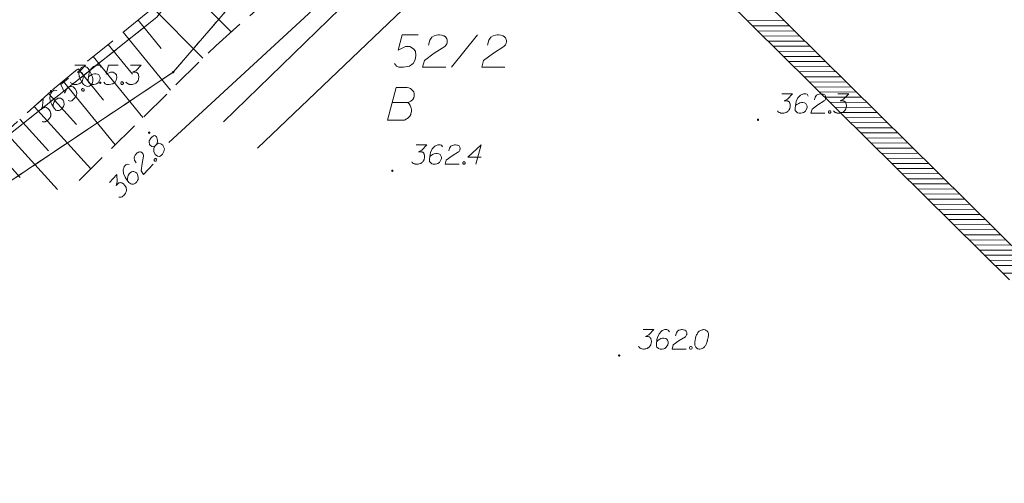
# Model space of a CAD drawing. Header units: metres. Extents: x 5555129 to 5555568, y 5636170 to 5636517.
# Tile 135 of 162: x 5555445 to 5555483, y 5636408 to 5636426. Entities that reach past the tile are written whole.
import ezdxf

# ---------------------------------------------------------------- set-up
doc = ezdxf.new("R2010")
doc.units = ezdxf.units.M
doc.header["$MEASUREMENT"] = 0
doc.linetypes.add('PRZER1-1', pattern=[2, 1, -1])
doc.linetypes.add('PRZER2_5-1', pattern=[3.5, 2.5, -1])
doc.layers.add('#zakres', color=7, linetype='Continuous', lineweight=18)
doc.layers.add('#zmodyfikowane', color=7, linetype='Continuous', lineweight=18)
for name, color, linetype, lineweight, true_color in [('GEPPGD', 7, 'Continuous', 18, 0x008000), ('GESDZI', 7, 'Continuous', 18, 0x0a0909), ('GESDZI_O', 7, 'Continuous', 18, 0x0a0909), ('GESUZY', 7, 'PRZER1-1', 18, 0x008000), ('GESUZY_O', 7, 'PRZER1-1', 18, 0x008000), ('GSPWPN', 7, 'Continuous', 18, 0x0a0909), ('GSPWPN_O', 7, 'Continuous', 18, 0x0a0909), ('GSSZSN', 7, 'PRZER2_5-1', 18, 0x0a0909), ('GULENN', 1, 'Continuous', 18, 0xff0000), ('GULKSP', 7, 'Continuous', 18, 0x803300)]:
    doc.layers.add(name, color=color, linetype=linetype, lineweight=lineweight, true_color=true_color)

# ---------------------------------------------------------------- blocks, each defined once
blk = doc.blocks.new('KOLO_2')
blk.add_hatch(color=0).paths.add_polyline_path([(0, -0.5), (-0.12941, -0.482963), (-0.25, -0.433013), (-0.353553, -0.353553), (-0.433013, -0.25), (-0.482963, -0.12941), (-0.5, 0), (-0.482963, 0.12941), (-0.433013, 0.25), (-0.353553, 0.353553), (-0.25, 0.433013), (-0.12941, 0.482963), (0, 0.5), (0.12941, 0.482963), (0.25, 0.433013), (0.353553, 0.353553), (0.433013, 0.25), (0.482963, 0.12941), (0.5, 0), (0.482963, -0.12941), (0.433013, -0.25), (0.353553, -0.353553), (0.25, -0.433013), (0.12941, -0.482963)])
blk = doc.blocks.new('EPPGN')
blk.add_hatch(color=0).paths.add_polyline_path([(0, -0.09), (-0.027812, -0.085595), (-0.052901, -0.072812), (-0.072812, -0.052901), (-0.085595, -0.027812), (-0.09, 0), (-0.085595, 0.027812), (-0.072812, 0.052901), (-0.052901, 0.072812), (-0.027812, 0.085595), (0, 0.09), (0.027812, 0.085595), (0.052901, 0.072812), (0.072812, 0.052901), (0.085595, 0.027812), (0.09, 0), (0.085595, -0.027812), (0.072812, -0.052901), (0.052901, -0.072812), (0.027812, -0.085595)])

msp = doc.modelspace()

# ---------------------------------------------------------------- linework, layer by layer
at = {"layer": '#zakres', "color": 134, "linetype": 'Continuous', "lineweight": 18}
for p, q in [((5555453.852, 5636446.855), (5555484.202, 5636416.82)), ((5555453.148, 5636446.145), (5555483.498, 5636416.11)), ((5555473.399, 5636426.112), (5555474.799, 5636426.119)), ((5555473.598, 5636425.915), (5555474.998, 5636425.922)), ((5555473.797, 5636425.718), (5555475.197, 5636425.725)), ((5555473.996, 5636425.521), (5555475.396, 5636425.528)), ((5555474.195, 5636425.324), (5555475.595, 5636425.331)), ((5555474.394, 5636425.127), (5555475.794, 5636425.134)), ((5555474.593, 5636424.93), (5555475.993, 5636424.937)), ((5555474.792, 5636424.733), (5555476.192, 5636424.74)), ((5555474.991, 5636424.536), (5555476.391, 5636424.543)), ((5555475.19, 5636424.339), (5555476.59, 5636424.346)), ((5555475.389, 5636424.142), (5555476.789, 5636424.149)), ((5555475.588, 5636423.945), (5555476.988, 5636423.952)), ((5555475.787, 5636423.748), (5555477.187, 5636423.755)), ((5555475.986, 5636423.551), (5555477.386, 5636423.558)), ((5555476.185, 5636423.354), (5555477.585, 5636423.362)), ((5555476.384, 5636423.157), (5555477.784, 5636423.165)), ((5555476.583, 5636422.96), (5555477.983, 5636422.968)), ((5555476.782, 5636422.763), (5555478.182, 5636422.771)), ((5555476.981, 5636422.566), (5555478.381, 5636422.574)), ((5555477.18, 5636422.369), (5555478.58, 5636422.377)), ((5555477.379, 5636422.172), (5555478.779, 5636422.18)), ((5555477.578, 5636421.976), (5555478.978, 5636421.983)), ((5555477.777, 5636421.779), (5555479.177, 5636421.786)), ((5555477.976, 5636421.582), (5555479.376, 5636421.589)), ((5555478.175, 5636421.385), (5555479.575, 5636421.392)), ((5555478.374, 5636421.188), (5555479.774, 5636421.195)), ((5555478.573, 5636420.991), (5555479.973, 5636420.998)), ((5555478.772, 5636420.794), (5555480.172, 5636420.801)), ((5555478.971, 5636420.597), (5555480.371, 5636420.604)), ((5555479.17, 5636420.4), (5555480.57, 5636420.407)), ((5555479.369, 5636420.203), (5555480.769, 5636420.21)), ((5555479.568, 5636420.006), (5555480.968, 5636420.013)), ((5555479.767, 5636419.809), (5555481.167, 5636419.816)), ((5555479.966, 5636419.612), (5555481.366, 5636419.619)), ((5555480.165, 5636419.415), (5555481.565, 5636419.422)), ((5555480.364, 5636419.218), (5555481.764, 5636419.225)), ((5555480.563, 5636419.021), (5555481.963, 5636419.029)), ((5555480.762, 5636418.824), (5555482.162, 5636418.832)), ((5555480.961, 5636418.627), (5555482.361, 5636418.635)), ((5555481.16, 5636418.43), (5555482.56, 5636418.438)), ((5555481.359, 5636418.233), (5555482.759, 5636418.241)), ((5555481.558, 5636418.036), (5555482.958, 5636418.044)), ((5555481.757, 5636417.839), (5555483.157, 5636417.847)), ((5555481.956, 5636417.643), (5555483.356, 5636417.65)), ((5555482.155, 5636417.446), (5555483.555, 5636417.453)), ((5555482.354, 5636417.249), (5555483.754, 5636417.256)), ((5555482.554, 5636417.052), (5555483.953, 5636417.059)), ((5555482.753, 5636416.855), (5555484.153, 5636416.862)), ((5555482.952, 5636416.658), (5555484.352, 5636416.665)), ((5555483.25, 5636416.363), (5555484.65, 5636416.37))]:
    msp.add_line(p, q, dxfattribs=at)
at = {"layer": '#zmodyfikowane', "color": 5, "linetype": 'Continuous', "lineweight": 18, "true_color": 0x0000ff, "flags": 128}
msp.add_lwpolyline([(5555490.58, 5636442.88), (5555480.97, 5636449.01), (5555451.045, 5636421.409)], dxfattribs=at)
at = {"layer": 'GESDZI', "color": 96, "linetype": 'Continuous', "lineweight": 18, "flags": 128}
for points in [[(5555498.831, 5636497.826), (5555497.916, 5636495.121), (5555494.886, 5636489.995), (5555492.02, 5636486.875), (5555487.899, 5636483.58), (5555479.095, 5636477.123), (5555476.226, 5636474.148), (5555473.057, 5636465.855), (5555470.67, 5636460.65), (5555463.042, 5636442.883), (5555458.424, 5636436.43), (5555450.581, 5636426.255), (5555436.482, 5636415.046), (5555422.948, 5636405.301), (5555415.395, 5636399.944), (5555410.221, 5636395.159), (5555404.633, 5636386.632), (5555399.591, 5636376.915), (5555395.485, 5636361.975)], [(5555395.485, 5636361.975), (5555399.591, 5636376.915), (5555404.633, 5636386.632), (5555410.221, 5636395.159), (5555415.395, 5636399.944), (5555422.948, 5636405.301), (5555436.482, 5636415.046), (5555450.581, 5636426.255), (5555458.424, 5636436.43), (5555463.042, 5636442.883), (5555470.67, 5636460.65), (5555472.46, 5636456.89), (5555469.38, 5636450.93), (5555457.42, 5636431.35), (5555451.21, 5636424.13), (5555441.83, 5636417.85), (5555424.78, 5636404.45), (5555410.8, 5636392.86), (5555407.98, 5636388.69), (5555401.58, 5636375.21), (5555399.135, 5636366.433)], [(5555399.135, 5636366.433), (5555401.58, 5636375.21), (5555407.98, 5636388.69), (5555410.8, 5636392.86), (5555424.78, 5636404.45), (5555441.83, 5636417.85), (5555451.21, 5636424.13), (5555457.42, 5636431.35), (5555469.38, 5636450.93), (5555472.46, 5636456.89), (5555487.39, 5636447.84), (5555495.36, 5636441.79), (5555512.96, 5636426.69), (5555500.39, 5636427.61), (5555493.74, 5636426.2), (5555492.33, 5636424.58), (5555491.43, 5636422.53), (5555488.92, 5636412.93), (5555484.75, 5636396.97), (5555483.807, 5636393.359)]]:
    msp.add_lwpolyline(points, dxfattribs=at)
at = {"layer": 'GESDZI_O', "color": 96, "linetype": 'Continuous', "lineweight": 18}
msp.add_line((5555461.96, 5636424.317), (5555462.954, 5636425.567), dxfattribs=at)
at = {"layer": 'GESDZI_O', "color": 96, "linetype": 'Continuous', "lineweight": 18, "flags": 128}
for points in [[(5555460.671, 5636425.567), (5555460.051, 5636425.567), (5555459.893, 5636424.977), (5555460.179, 5636425.124), (5555460.346, 5636425.124), (5555460.484, 5636425.036), (5555460.562, 5636424.937), (5555460.582, 5636424.77), (5555460.553, 5636424.603), (5555460.474, 5636424.465), (5555460.336, 5636424.357), (5555460.1, 5636424.317), (5555459.923, 5636424.317), (5555459.834, 5636424.357), (5555459.755, 5636424.465)], [(5555461.064, 5636425.174), (5555461.114, 5636425.361), (5555461.192, 5636425.479), (5555461.281, 5636425.528), (5555461.369, 5636425.557), (5555461.438, 5636425.567), (5555461.488, 5636425.567), (5555461.576, 5636425.557), (5555461.635, 5636425.538), (5555461.665, 5636425.528), (5555461.724, 5636425.498), (5555461.753, 5636425.459), (5555461.773, 5636425.42), (5555461.783, 5636425.39), (5555461.793, 5636425.351), (5555461.793, 5636425.301), (5555461.783, 5636425.252), (5555461.773, 5636425.223), (5555461.753, 5636425.183), (5555461.724, 5636425.144), (5555461.694, 5636425.115), (5555461.291, 5636424.868), (5555460.907, 5636424.583), (5555460.838, 5636424.317), (5555461.734, 5636424.317)], [(5555463.348, 5636425.174), (5555463.397, 5636425.361), (5555463.476, 5636425.479), (5555463.564, 5636425.528), (5555463.653, 5636425.557), (5555463.722, 5636425.567), (5555463.771, 5636425.567), (5555463.859, 5636425.557), (5555463.919, 5636425.538), (5555463.948, 5636425.528), (5555464.007, 5636425.498), (5555464.037, 5636425.459), (5555464.056, 5636425.42), (5555464.066, 5636425.39), (5555464.076, 5636425.351), (5555464.076, 5636425.301), (5555464.066, 5636425.252), (5555464.056, 5636425.223), (5555464.037, 5636425.183), (5555464.007, 5636425.144), (5555463.978, 5636425.115), (5555463.574, 5636424.868), (5555463.19, 5636424.583), (5555463.121, 5636424.317), (5555464.017, 5636424.317)]]:
    msp.add_lwpolyline(points, dxfattribs=at)
at = {"layer": 'GESUZY', "color": 96, "linetype": 'PRZER1-1', "lineweight": 18, "ltscale": 0.5, "true_color": 0x008000}
for points in [[(5555498.831, 5636497.826), (5555497.916, 5636495.121), (5555494.886, 5636489.995), (5555492.02, 5636486.875), (5555487.899, 5636483.58), (5555479.095, 5636477.123), (5555476.226, 5636474.148), (5555473.057, 5636465.855), (5555470.67, 5636460.65), (5555463.042, 5636442.883), (5555458.424, 5636436.43), (5555450.581, 5636426.255), (5555436.482, 5636415.046), (5555422.948, 5636405.301), (5555415.395, 5636399.944), (5555410.221, 5636395.159), (5555404.633, 5636386.632), (5555399.591, 5636376.915), (5555395.485, 5636361.975)], [(5555395.485, 5636361.975), (5555399.591, 5636376.915), (5555404.633, 5636386.632), (5555410.221, 5636395.159), (5555415.395, 5636399.944), (5555422.948, 5636405.301), (5555436.482, 5636415.046), (5555450.581, 5636426.255), (5555458.424, 5636436.43), (5555463.042, 5636442.883), (5555470.67, 5636460.65), (5555472.46, 5636456.89), (5555469.38, 5636450.93), (5555457.42, 5636431.35), (5555451.21, 5636424.13), (5555441.83, 5636417.85), (5555424.78, 5636404.45), (5555410.8, 5636392.86), (5555407.98, 5636388.69), (5555401.58, 5636375.21), (5555399.135, 5636366.433)], [(5555399.135, 5636366.433), (5555401.58, 5636375.21), (5555407.98, 5636388.69), (5555410.8, 5636392.86), (5555424.78, 5636404.45), (5555441.83, 5636417.85), (5555451.21, 5636424.13), (5555457.42, 5636431.35), (5555469.38, 5636450.93), (5555472.46, 5636456.89), (5555487.39, 5636447.84), (5555495.36, 5636441.79), (5555512.96, 5636426.69), (5555500.39, 5636427.61), (5555493.74, 5636426.2), (5555492.33, 5636424.58), (5555491.43, 5636422.53)]]:
    msp.add_lwpolyline(points, dxfattribs=at)
at = {"layer": 'GESUZY_O', "color": 96, "linetype": 'Continuous', "lineweight": 18, "true_color": 0x008000, "flags": 128}
msp.add_lwpolyline([(5555459.672, 5636422.959), (5555460.263, 5636422.959), (5555460.302, 5636422.969), (5555460.39, 5636423.008), (5555460.459, 5636423.077), (5555460.499, 5636423.136), (5555460.518, 5636423.196), (5555460.518, 5636423.225), (5555460.518, 5636423.264), (5555460.518, 5636423.294), (5555460.499, 5636423.363), (5555460.459, 5636423.412), (5555460.4, 5636423.471), (5555460.371, 5636423.491), (5555460.331, 5636423.51), (5555460.302, 5636423.52), (5555460.243, 5636423.53), (5555459.82, 5636423.53), (5555459.485, 5636422.28), (5555460.135, 5636422.28), (5555460.164, 5636422.29), (5555460.223, 5636422.32), (5555460.253, 5636422.339), (5555460.341, 5636422.428), (5555460.381, 5636422.497), (5555460.39, 5636422.526), (5555460.41, 5636422.605), (5555460.41, 5636422.684), (5555460.4, 5636422.743), (5555460.39, 5636422.782), (5555460.361, 5636422.841), (5555460.322, 5636422.9), (5555460.302, 5636422.92), (5555460.263, 5636422.959)], dxfattribs=at)
at = {"layer": 'GSPWPN_O', "color": 7, "linetype": 'Continuous', "lineweight": 18, "flags": 128}
for points in [[(5555447.411, 5636424.4), (5555447.825, 5636424.4), (5555447.63, 5636424.199), (5555447.5, 5636424.134), (5555447.606, 5636424.134), (5555447.63, 5636424.128), (5555447.642, 5636424.122), (5555447.653, 5636424.117), (5555447.665, 5636424.111), (5555447.689, 5636424.093), (5555447.701, 5636424.075), (5555447.712, 5636424.058), (5555447.718, 5636424.04), (5555447.73, 5636423.998), (5555447.736, 5636423.963), (5555447.736, 5636423.945), (5555447.736, 5636423.922), (5555447.73, 5636423.886), (5555447.724, 5636423.863), (5555447.718, 5636423.839), (5555447.712, 5636423.821), (5555447.707, 5636423.809), (5555447.701, 5636423.798), (5555447.695, 5636423.786), (5555447.683, 5636423.768), (5555447.665, 5636423.744), (5555447.648, 5636423.727), (5555447.636, 5636423.715), (5555447.618, 5636423.703), (5555447.6, 5636423.691), (5555447.577, 5636423.68), (5555447.565, 5636423.674), (5555447.523, 5636423.662), (5555447.488, 5636423.656), (5555447.464, 5636423.65), (5555447.423, 5636423.65), (5555447.376, 5636423.656), (5555447.358, 5636423.662), (5555447.34, 5636423.668), (5555447.323, 5636423.674), (5555447.305, 5636423.685), (5555447.287, 5636423.697), (5555447.258, 5636423.721), (5555447.24, 5636423.744)], [(5555447.669, 5636424.307), (5555447.66, 5636424.299), (5555447.636, 5636424.272), (5555447.622, 5636424.253), (5555447.612, 5636424.237), (5555447.596, 5636424.209), (5555447.58, 5636424.173), (5555447.569, 5636424.141), (5555447.561, 5636424.104), (5555447.562, 5636424.074), (5555447.567, 5636424.04), (5555447.572, 5636424.006), (5555447.581, 5636423.967), (5555447.587, 5636423.942), (5555447.6, 5636423.907), (5555447.624, 5636423.85), (5555447.666, 5636423.77), (5555447.702, 5636423.708), (5555447.743, 5636423.657), (5555447.777, 5636423.625), (5555447.829, 5636423.598), (5555447.862, 5636423.587), (5555447.907, 5636423.578), (5555447.949, 5636423.582), (5555447.967, 5636423.589), (5555447.998, 5636423.607), (5555448.021, 5636423.626), (5555448.054, 5636423.66), (5555448.078, 5636423.695), (5555448.09, 5636423.728), (5555448.103, 5636423.777), (5555448.106, 5636423.802), (5555448.109, 5636423.835), (5555448.108, 5636423.864), (5555448.105, 5636423.886), (5555448.096, 5636423.916), (5555448.093, 5636423.929), (5555448.083, 5636423.959), (5555448.07, 5636423.994), (5555448.057, 5636424.029), (5555448.046, 5636424.051), (5555448.04, 5636424.068), (5555448.029, 5636424.09), (5555448.005, 5636424.139), (5555447.991, 5636424.166), (5555447.977, 5636424.192), (5555447.955, 5636424.228), (5555447.926, 5636424.273), (5555447.915, 5636424.286), (5555447.895, 5636424.301), (5555447.876, 5636424.316), (5555447.839, 5636424.332), (5555447.811, 5636424.339), (5555447.786, 5636424.341), (5555447.756, 5636424.34), (5555447.731, 5636424.334), (5555447.713, 5636424.328), (5555447.696, 5636424.321), (5555447.669, 5636424.307)], [(5555448.433, 5636424.317), (5555448.386, 5636424.382), (5555448.332, 5636424.4), (5555448.25, 5636424.4), (5555448.191, 5636424.376), (5555448.155, 5636424.365), (5555448.126, 5636424.347), (5555448.031, 5636424.241), (5555447.966, 5636424.099), (5555447.949, 5636424.022), (5555447.925, 5636423.851), (5555447.925, 5636423.762), (5555447.949, 5636423.727), (5555447.996, 5636423.68), (5555448.014, 5636423.668), (5555448.073, 5636423.65), (5555448.149, 5636423.65), (5555448.208, 5636423.662), (5555448.25, 5636423.674), (5555448.309, 5636423.721), (5555448.368, 5636423.815), (5555448.386, 5636423.874), (5555448.386, 5636423.922), (5555448.356, 5636423.998), (5555448.332, 5636424.028), (5555448.291, 5636424.052), (5555448.22, 5636424.069), (5555448.167, 5636424.069), (5555448.102, 5636424.052), (5555448.061, 5636424.034), (5555447.99, 5636423.987), (5555447.955, 5636423.957), (5555447.937, 5636423.939)], [(5555449.082, 5636424.4), (5555448.71, 5636424.4), (5555448.616, 5636424.046), (5555448.787, 5636424.134), (5555448.887, 5636424.134), (5555448.97, 5636424.081), (5555449.017, 5636424.022), (5555449.029, 5636423.922), (5555449.012, 5636423.821), (5555448.964, 5636423.739), (5555448.882, 5636423.674), (5555448.74, 5636423.65), (5555448.634, 5636423.65), (5555448.58, 5636423.674), (5555448.533, 5636423.739)], [(5555449.555, 5636424.4), (5555449.968, 5636424.4), (5555449.773, 5636424.199), (5555449.643, 5636424.134), (5555449.75, 5636424.134), (5555449.773, 5636424.128), (5555449.785, 5636424.122), (5555449.797, 5636424.117), (5555449.809, 5636424.111), (5555449.832, 5636424.093), (5555449.844, 5636424.075), (5555449.856, 5636424.058), (5555449.862, 5636424.04), (5555449.874, 5636423.998), (5555449.88, 5636423.963), (5555449.88, 5636423.945), (5555449.88, 5636423.922), (5555449.874, 5636423.886), (5555449.868, 5636423.863), (5555449.862, 5636423.839), (5555449.856, 5636423.821), (5555449.85, 5636423.809), (5555449.844, 5636423.798), (5555449.838, 5636423.786), (5555449.826, 5636423.768), (5555449.809, 5636423.744), (5555449.791, 5636423.727), (5555449.779, 5636423.715), (5555449.761, 5636423.703), (5555449.744, 5636423.691), (5555449.72, 5636423.68), (5555449.708, 5636423.674), (5555449.667, 5636423.662), (5555449.632, 5636423.656), (5555449.608, 5636423.65), (5555449.567, 5636423.65), (5555449.519, 5636423.656), (5555449.502, 5636423.662), (5555449.484, 5636423.668), (5555449.466, 5636423.674), (5555449.449, 5636423.685), (5555449.431, 5636423.697), (5555449.401, 5636423.721), (5555449.384, 5636423.744)], [(5555447.162, 5636423.892), (5555446.874, 5636423.656), (5555447.025, 5636423.322), (5555447.102, 5636423.499), (5555447.18, 5636423.562), (5555447.277, 5636423.574), (5555447.351, 5636423.558), (5555447.424, 5636423.488), (5555447.474, 5636423.399), (5555447.49, 5636423.305), (5555447.467, 5636423.202), (5555447.372, 5636423.094), (5555447.29, 5636423.027), (5555447.234, 5636423.012), (5555447.156, 5636423.032)], [(5555446.712, 5636423.416), (5555446.634, 5636423.436), (5555446.582, 5636423.416), (5555446.518, 5636423.364), (5555446.487, 5636423.308), (5555446.467, 5636423.277), (5555446.455, 5636423.244), (5555446.45, 5636423.102), (5555446.489, 5636422.951), (5555446.524, 5636422.881), (5555446.614, 5636422.733), (5555446.67, 5636422.665), (5555446.711, 5636422.652), (5555446.778, 5636422.646), (5555446.799, 5636422.648), (5555446.856, 5636422.672), (5555446.915, 5636422.72), (5555446.953, 5636422.767), (5555446.978, 5636422.802), (5555446.994, 5636422.876), (5555446.98, 5636422.987), (5555446.956, 5636423.043), (5555446.926, 5636423.08), (5555446.854, 5636423.121), (5555446.817, 5636423.129), (5555446.77, 5636423.121), (5555446.704, 5636423.089), (5555446.663, 5636423.056), (5555446.624, 5636423.001), (5555446.603, 5636422.961), (5555446.579, 5636422.88), (5555446.57, 5636422.834), (5555446.567, 5636422.809)], [(5555447.679, 5636423.475), (5555447.701, 5636423.494), (5555447.723, 5636423.496), (5555447.751, 5636423.489), (5555447.77, 5636423.466), (5555447.771, 5636423.436), (5555447.765, 5636423.416), (5555447.742, 5636423.397), (5555447.721, 5636423.395), (5555447.692, 5636423.402), (5555447.674, 5636423.425), (5555447.672, 5636423.455), (5555447.679, 5636423.475)], [(5555449.218, 5636423.75), (5555449.248, 5636423.75), (5555449.265, 5636423.739), (5555449.283, 5636423.715), (5555449.283, 5636423.685), (5555449.265, 5636423.662), (5555449.248, 5636423.65), (5555449.218, 5636423.65), (5555449.201, 5636423.662), (5555449.183, 5636423.685), (5555449.183, 5636423.715), (5555449.201, 5636423.739), (5555449.218, 5636423.75)], [(5555445.869, 5636422.833), (5555446.189, 5636423.095), (5555446.165, 5636422.816), (5555446.106, 5636422.683), (5555446.188, 5636422.751), (5555446.21, 5636422.761), (5555446.223, 5636422.764), (5555446.236, 5636422.767), (5555446.249, 5636422.77), (5555446.278, 5636422.771), (5555446.299, 5636422.765), (5555446.319, 5636422.759), (5555446.335, 5636422.749), (5555446.37, 5636422.724), (5555446.397, 5636422.7), (5555446.408, 5636422.687), (5555446.423, 5636422.668), (5555446.441, 5636422.637), (5555446.452, 5636422.615), (5555446.462, 5636422.593), (5555446.469, 5636422.576), (5555446.472, 5636422.563), (5555446.474, 5636422.55), (5555446.477, 5636422.537), (5555446.479, 5636422.516), (5555446.481, 5636422.487), (5555446.478, 5636422.462), (5555446.477, 5636422.445), (5555446.47, 5636422.425), (5555446.464, 5636422.404), (5555446.453, 5636422.38), (5555446.448, 5636422.368), (5555446.423, 5636422.333), (5555446.4, 5636422.306), (5555446.385, 5636422.286), (5555446.353, 5636422.26), (5555446.313, 5636422.235), (5555446.295, 5636422.228), (5555446.278, 5636422.221), (5555446.261, 5636422.215), (5555446.239, 5636422.213), (5555446.218, 5636422.211), (5555446.18, 5636422.21), (5555446.152, 5636422.217)], [(5555474.711, 5636423.29), (5555475.125, 5636423.29), (5555474.93, 5636423.089), (5555474.8, 5636423.024), (5555474.906, 5636423.024), (5555474.93, 5636423.018), (5555474.942, 5636423.012), (5555474.953, 5636423.007), (5555474.965, 5636423.001), (5555474.989, 5636422.983), (5555475.001, 5636422.965), (5555475.012, 5636422.948), (5555475.018, 5636422.93), (5555475.03, 5636422.888), (5555475.036, 5636422.853), (5555475.036, 5636422.835), (5555475.036, 5636422.812), (5555475.03, 5636422.776), (5555475.024, 5636422.753), (5555475.018, 5636422.729), (5555475.012, 5636422.711), (5555475.007, 5636422.699), (5555475.001, 5636422.688), (5555474.995, 5636422.676), (5555474.983, 5636422.658), (5555474.965, 5636422.634), (5555474.948, 5636422.617), (5555474.936, 5636422.605), (5555474.918, 5636422.593), (5555474.9, 5636422.581), (5555474.877, 5636422.57), (5555474.865, 5636422.564), (5555474.823, 5636422.552), (5555474.788, 5636422.546), (5555474.764, 5636422.54), (5555474.723, 5636422.54), (5555474.676, 5636422.546), (5555474.658, 5636422.552), (5555474.64, 5636422.558), (5555474.623, 5636422.564), (5555474.605, 5636422.575), (5555474.587, 5636422.587), (5555474.558, 5636422.611), (5555474.54, 5636422.634)], [(5555475.733, 5636423.207), (5555475.686, 5636423.272), (5555475.632, 5636423.29), (5555475.55, 5636423.29), (5555475.491, 5636423.266), (5555475.455, 5636423.255), (5555475.426, 5636423.237), (5555475.331, 5636423.131), (5555475.266, 5636422.989), (5555475.249, 5636422.912), (5555475.225, 5636422.741), (5555475.225, 5636422.652), (5555475.249, 5636422.617), (5555475.296, 5636422.57), (5555475.314, 5636422.558), (5555475.373, 5636422.54), (5555475.449, 5636422.54), (5555475.508, 5636422.552), (5555475.55, 5636422.564), (5555475.609, 5636422.611), (5555475.668, 5636422.705), (5555475.686, 5636422.764), (5555475.686, 5636422.812), (5555475.656, 5636422.888), (5555475.632, 5636422.918), (5555475.591, 5636422.942), (5555475.52, 5636422.959), (5555475.467, 5636422.959), (5555475.402, 5636422.942), (5555475.361, 5636422.924), (5555475.29, 5636422.877), (5555475.255, 5636422.847), (5555475.237, 5636422.829)], [(5555475.969, 5636423.054), (5555475.999, 5636423.166), (5555476.046, 5636423.237), (5555476.099, 5636423.266), (5555476.152, 5636423.284), (5555476.193, 5636423.29), (5555476.223, 5636423.29), (5555476.276, 5636423.284), (5555476.312, 5636423.272), (5555476.329, 5636423.266), (5555476.365, 5636423.249), (5555476.382, 5636423.225), (5555476.394, 5636423.201), (5555476.4, 5636423.184), (5555476.406, 5636423.16), (5555476.406, 5636423.131), (5555476.4, 5636423.101), (5555476.394, 5636423.083), (5555476.382, 5636423.06), (5555476.365, 5636423.036), (5555476.347, 5636423.018), (5555476.105, 5636422.871), (5555475.875, 5636422.699), (5555475.833, 5636422.54), (5555476.371, 5636422.54)], [(5555476.878, 5636423.29), (5555477.292, 5636423.29), (5555477.097, 5636423.089), (5555476.967, 5636423.024), (5555477.073, 5636423.024), (5555477.097, 5636423.018), (5555477.109, 5636423.012), (5555477.121, 5636423.007), (5555477.132, 5636423.001), (5555477.156, 5636422.983), (5555477.168, 5636422.965), (5555477.18, 5636422.948), (5555477.186, 5636422.93), (5555477.197, 5636422.888), (5555477.203, 5636422.853), (5555477.203, 5636422.835), (5555477.203, 5636422.812), (5555477.197, 5636422.776), (5555477.191, 5636422.753), (5555477.186, 5636422.729), (5555477.18, 5636422.711), (5555477.174, 5636422.699), (5555477.168, 5636422.688), (5555477.162, 5636422.676), (5555477.15, 5636422.658), (5555477.132, 5636422.634), (5555477.115, 5636422.617), (5555477.103, 5636422.605), (5555477.085, 5636422.593), (5555477.067, 5636422.581), (5555477.044, 5636422.57), (5555477.032, 5636422.564), (5555476.991, 5636422.552), (5555476.955, 5636422.546), (5555476.932, 5636422.54), (5555476.89, 5636422.54), (5555476.843, 5636422.546), (5555476.825, 5636422.552), (5555476.808, 5636422.558), (5555476.79, 5636422.564), (5555476.772, 5636422.575), (5555476.754, 5636422.587), (5555476.725, 5636422.611), (5555476.707, 5636422.634)], [(5555476.542, 5636422.64), (5555476.571, 5636422.64), (5555476.589, 5636422.629), (5555476.607, 5636422.605), (5555476.607, 5636422.575), (5555476.589, 5636422.552), (5555476.571, 5636422.54), (5555476.542, 5636422.54), (5555476.524, 5636422.552), (5555476.506, 5636422.575), (5555476.506, 5636422.605), (5555476.524, 5636422.629), (5555476.542, 5636422.64)], [(5555450.509, 5636421.279), (5555450.566, 5636421.339), (5555450.577, 5636421.361), (5555450.604, 5636421.433), (5555450.606, 5636421.504), (5555450.564, 5636421.624), (5555450.5, 5636421.676), (5555450.45, 5636421.666), (5555450.38, 5636421.617), (5555450.34, 5636421.574), (5555450.277, 5636421.48), (5555450.274, 5636421.434), (5555450.299, 5636421.33), (5555450.316, 5636421.306), (5555450.389, 5636421.254), (5555450.431, 5636421.247), (5555450.509, 5636421.279), (5555450.462, 5636421.194), (5555450.466, 5636421.069), (5555450.499, 5636420.974), (5555450.517, 5636420.949), (5555450.603, 5636420.877), (5555450.682, 5636420.876), (5555450.748, 5636420.911), (5555450.796, 5636420.963), (5555450.851, 5636421.065), (5555450.868, 5636421.162), (5555450.827, 5636421.273), (5555450.805, 5636421.302), (5555450.732, 5636421.362), (5555450.639, 5636421.384), (5555450.566, 5636421.339)], [(5555460.591, 5636421.32), (5555461.005, 5636421.32), (5555460.81, 5636421.119), (5555460.68, 5636421.054), (5555460.786, 5636421.054), (5555460.81, 5636421.048), (5555460.822, 5636421.042), (5555460.833, 5636421.037), (5555460.845, 5636421.031), (5555460.869, 5636421.013), (5555460.881, 5636420.995), (5555460.892, 5636420.978), (5555460.898, 5636420.96), (5555460.91, 5636420.918), (5555460.916, 5636420.883), (5555460.916, 5636420.865), (5555460.916, 5636420.842), (5555460.91, 5636420.806), (5555460.904, 5636420.783), (5555460.898, 5636420.759), (5555460.892, 5636420.741), (5555460.887, 5636420.729), (5555460.881, 5636420.718), (5555460.875, 5636420.706), (5555460.863, 5636420.688), (5555460.845, 5636420.664), (5555460.828, 5636420.647), (5555460.816, 5636420.635), (5555460.798, 5636420.623), (5555460.78, 5636420.611), (5555460.757, 5636420.6), (5555460.745, 5636420.594), (5555460.703, 5636420.582), (5555460.668, 5636420.576), (5555460.644, 5636420.57), (5555460.603, 5636420.57), (5555460.556, 5636420.576), (5555460.538, 5636420.582), (5555460.52, 5636420.588), (5555460.503, 5636420.594), (5555460.485, 5636420.605), (5555460.467, 5636420.617), (5555460.438, 5636420.641), (5555460.42, 5636420.664)], [(5555461.613, 5636421.237), (5555461.566, 5636421.302), (5555461.512, 5636421.32), (5555461.43, 5636421.32), (5555461.371, 5636421.296), (5555461.335, 5636421.285), (5555461.306, 5636421.267), (5555461.211, 5636421.161), (5555461.146, 5636421.019), (5555461.129, 5636420.942), (5555461.105, 5636420.771), (5555461.105, 5636420.682), (5555461.129, 5636420.647), (5555461.176, 5636420.6), (5555461.194, 5636420.588), (5555461.253, 5636420.57), (5555461.329, 5636420.57), (5555461.388, 5636420.582), (5555461.43, 5636420.594), (5555461.489, 5636420.641), (5555461.548, 5636420.735), (5555461.566, 5636420.794), (5555461.566, 5636420.842), (5555461.536, 5636420.918), (5555461.512, 5636420.948), (5555461.471, 5636420.972), (5555461.4, 5636420.989), (5555461.347, 5636420.989), (5555461.282, 5636420.972), (5555461.241, 5636420.954), (5555461.17, 5636420.907), (5555461.135, 5636420.877), (5555461.117, 5636420.859)], [(5555461.849, 5636421.084), (5555461.879, 5636421.196), (5555461.926, 5636421.267), (5555461.979, 5636421.296), (5555462.032, 5636421.314), (5555462.073, 5636421.32), (5555462.103, 5636421.32), (5555462.156, 5636421.314), (5555462.192, 5636421.302), (5555462.209, 5636421.296), (5555462.245, 5636421.279), (5555462.262, 5636421.255), (5555462.274, 5636421.231), (5555462.28, 5636421.214), (5555462.286, 5636421.19), (5555462.286, 5636421.161), (5555462.28, 5636421.131), (5555462.274, 5636421.113), (5555462.262, 5636421.09), (5555462.245, 5636421.066), (5555462.227, 5636421.048), (5555461.985, 5636420.901), (5555461.755, 5636420.729), (5555461.713, 5636420.57), (5555462.251, 5636420.57)], [(5555463.095, 5636420.848), (5555462.587, 5636420.848), (5555463.095, 5636421.32), (5555462.894, 5636420.57)], [(5555449.78, 5636420.627), (5555449.718, 5636420.725), (5555449.698, 5636420.808), (5555449.713, 5636420.867), (5555449.736, 5636420.918), (5555449.76, 5636420.952), (5555449.78, 5636420.974), (5555449.821, 5636421.009), (5555449.854, 5636421.026), (5555449.87, 5636421.035), (5555449.907, 5636421.049), (5555449.937, 5636421.046), (5555449.962, 5636421.039), (5555449.979, 5636421.031), (5555450, 5636421.019), (5555450.022, 5636420.999), (5555450.039, 5636420.974), (5555450.048, 5636420.958), (5555450.058, 5636420.933), (5555450.063, 5636420.904), (5555450.064, 5636420.879), (5555450.006, 5636420.601), (5555449.975, 5636420.316), (5555450.063, 5636420.177), (5555450.43, 5636420.57)], [(5555450.473, 5636420.764), (5555450.493, 5636420.785), (5555450.514, 5636420.79), (5555450.543, 5636420.787), (5555450.565, 5636420.767), (5555450.57, 5636420.738), (5555450.566, 5636420.717), (5555450.546, 5636420.695), (5555450.526, 5636420.69), (5555450.496, 5636420.694), (5555450.475, 5636420.714), (5555450.469, 5636420.743), (5555450.473, 5636420.764)], [(5555449.507, 5636420.559), (5555449.427, 5636420.569), (5555449.378, 5636420.542), (5555449.321, 5636420.481), (5555449.298, 5636420.422), (5555449.283, 5636420.388), (5555449.276, 5636420.354), (5555449.289, 5636420.213), (5555449.348, 5636420.069), (5555449.392, 5636420.003), (5555449.501, 5636419.869), (5555449.566, 5636419.809), (5555449.608, 5636419.802), (5555449.675, 5636419.804), (5555449.696, 5636419.809), (5555449.749, 5636419.84), (5555449.801, 5636419.896), (5555449.833, 5636419.948), (5555449.852, 5636419.986), (5555449.858, 5636420.061), (5555449.829, 5636420.169), (5555449.798, 5636420.222), (5555449.764, 5636420.254), (5555449.687, 5636420.285), (5555449.65, 5636420.288), (5555449.604, 5636420.274), (5555449.543, 5636420.234), (5555449.507, 5636420.195), (5555449.475, 5636420.136), (5555449.46, 5636420.094), (5555449.446, 5636420.01), (5555449.444, 5636419.963), (5555449.445, 5636419.938)], [(5555462.422, 5636420.67), (5555462.451, 5636420.67), (5555462.469, 5636420.659), (5555462.487, 5636420.635), (5555462.487, 5636420.605), (5555462.469, 5636420.582), (5555462.451, 5636420.57), (5555462.422, 5636420.57), (5555462.404, 5636420.582), (5555462.386, 5636420.605), (5555462.386, 5636420.635), (5555462.404, 5636420.659), (5555462.422, 5636420.67)], [(5555448.749, 5636419.868), (5555449.031, 5636420.171), (5555449.045, 5636419.891), (5555449.004, 5636419.752), (5555449.077, 5636419.829), (5555449.097, 5636419.843), (5555449.109, 5636419.847), (5555449.122, 5636419.852), (5555449.134, 5636419.857), (5555449.163, 5636419.862), (5555449.184, 5636419.858), (5555449.205, 5636419.855), (5555449.222, 5636419.847), (5555449.26, 5636419.828), (5555449.29, 5636419.808), (5555449.303, 5636419.796), (5555449.321, 5636419.779), (5555449.343, 5636419.751), (5555449.356, 5636419.731), (5555449.369, 5636419.71), (5555449.378, 5636419.694), (5555449.383, 5636419.681), (5555449.387, 5636419.669), (5555449.392, 5636419.657), (5555449.397, 5636419.636), (5555449.402, 5636419.607), (5555449.403, 5636419.582), (5555449.403, 5636419.565), (5555449.4, 5636419.544), (5555449.396, 5636419.523), (5555449.389, 5636419.498), (5555449.385, 5636419.485), (5555449.366, 5636419.447), (5555449.346, 5636419.417), (5555449.334, 5636419.396), (5555449.306, 5636419.365), (5555449.269, 5636419.335), (5555449.253, 5636419.326), (5555449.236, 5636419.317), (5555449.22, 5636419.308), (5555449.199, 5636419.303), (5555449.179, 5636419.298), (5555449.141, 5636419.293), (5555449.112, 5636419.296)], [(5555469.351, 5636414.18), (5555469.765, 5636414.18), (5555469.57, 5636413.979), (5555469.44, 5636413.914), (5555469.546, 5636413.914), (5555469.57, 5636413.908), (5555469.582, 5636413.902), (5555469.593, 5636413.897), (5555469.605, 5636413.891), (5555469.629, 5636413.873), (5555469.641, 5636413.855), (5555469.652, 5636413.838), (5555469.658, 5636413.82), (5555469.67, 5636413.778), (5555469.676, 5636413.743), (5555469.676, 5636413.725), (5555469.676, 5636413.702), (5555469.67, 5636413.666), (5555469.664, 5636413.643), (5555469.658, 5636413.619), (5555469.652, 5636413.601), (5555469.647, 5636413.589), (5555469.641, 5636413.578), (5555469.635, 5636413.566), (5555469.623, 5636413.548), (5555469.605, 5636413.524), (5555469.588, 5636413.507), (5555469.576, 5636413.495), (5555469.558, 5636413.483), (5555469.54, 5636413.471), (5555469.517, 5636413.46), (5555469.505, 5636413.454), (5555469.463, 5636413.442), (5555469.428, 5636413.436), (5555469.404, 5636413.43), (5555469.363, 5636413.43), (5555469.316, 5636413.436), (5555469.298, 5636413.442), (5555469.28, 5636413.448), (5555469.263, 5636413.454), (5555469.245, 5636413.465), (5555469.227, 5636413.477), (5555469.198, 5636413.501), (5555469.18, 5636413.524)], [(5555470.373, 5636414.097), (5555470.326, 5636414.162), (5555470.272, 5636414.18), (5555470.19, 5636414.18), (5555470.131, 5636414.156), (5555470.095, 5636414.145), (5555470.066, 5636414.127), (5555469.971, 5636414.021), (5555469.906, 5636413.879), (5555469.889, 5636413.802), (5555469.865, 5636413.631), (5555469.865, 5636413.542), (5555469.889, 5636413.507), (5555469.936, 5636413.46), (5555469.954, 5636413.448), (5555470.013, 5636413.43), (5555470.089, 5636413.43), (5555470.148, 5636413.442), (5555470.19, 5636413.454), (5555470.249, 5636413.501), (5555470.308, 5636413.595), (5555470.326, 5636413.654), (5555470.326, 5636413.702), (5555470.296, 5636413.778), (5555470.272, 5636413.808), (5555470.231, 5636413.832), (5555470.16, 5636413.849), (5555470.107, 5636413.849), (5555470.042, 5636413.832), (5555470.001, 5636413.814), (5555469.93, 5636413.767), (5555469.895, 5636413.737), (5555469.877, 5636413.719)], [(5555470.609, 5636413.944), (5555470.639, 5636414.056), (5555470.686, 5636414.127), (5555470.739, 5636414.156), (5555470.792, 5636414.174), (5555470.833, 5636414.18), (5555470.863, 5636414.18), (5555470.916, 5636414.174), (5555470.952, 5636414.162), (5555470.969, 5636414.156), (5555471.005, 5636414.139), (5555471.022, 5636414.115), (5555471.034, 5636414.091), (5555471.04, 5636414.074), (5555471.046, 5636414.05), (5555471.046, 5636414.021), (5555471.04, 5636413.991), (5555471.034, 5636413.973), (5555471.022, 5636413.95), (5555471.005, 5636413.926), (5555470.987, 5636413.908), (5555470.745, 5636413.761), (5555470.515, 5636413.589), (5555470.473, 5636413.43), (5555471.011, 5636413.43)], [(5555471.701, 5636414.18), (5555471.69, 5636414.18), (5555471.654, 5636414.174), (5555471.631, 5636414.168), (5555471.613, 5636414.162), (5555471.583, 5636414.15), (5555471.548, 5636414.133), (5555471.518, 5636414.115), (5555471.489, 5636414.091), (5555471.471, 5636414.068), (5555471.453, 5636414.038), (5555471.436, 5636414.009), (5555471.418, 5636413.973), (5555471.406, 5636413.95), (5555471.394, 5636413.914), (5555471.377, 5636413.855), (5555471.359, 5636413.767), (5555471.347, 5636413.696), (5555471.347, 5636413.631), (5555471.353, 5636413.584), (5555471.377, 5636413.53), (5555471.394, 5636413.501), (5555471.424, 5636413.465), (5555471.459, 5636413.442), (5555471.477, 5636413.436), (5555471.512, 5636413.43), (5555471.542, 5636413.43), (5555471.589, 5636413.436), (5555471.631, 5636413.448), (5555471.66, 5636413.465), (5555471.701, 5636413.495), (5555471.719, 5636413.513), (5555471.743, 5636413.536), (5555471.761, 5636413.56), (5555471.772, 5636413.578), (5555471.784, 5636413.607), (5555471.79, 5636413.619), (5555471.802, 5636413.649), (5555471.814, 5636413.684), (5555471.826, 5636413.719), (5555471.831, 5636413.743), (5555471.837, 5636413.761), (5555471.843, 5636413.784), (5555471.855, 5636413.838), (5555471.861, 5636413.867), (5555471.867, 5636413.897), (5555471.873, 5636413.938), (5555471.879, 5636413.991), (5555471.879, 5636414.009), (5555471.873, 5636414.032), (5555471.867, 5636414.056), (5555471.849, 5636414.091), (5555471.831, 5636414.115), (5555471.814, 5636414.133), (5555471.79, 5636414.15), (5555471.766, 5636414.162), (5555471.749, 5636414.168), (5555471.731, 5636414.174), (5555471.701, 5636414.18)], [(5555471.182, 5636413.53), (5555471.211, 5636413.53), (5555471.229, 5636413.519), (5555471.247, 5636413.495), (5555471.247, 5636413.465), (5555471.229, 5636413.442), (5555471.211, 5636413.43), (5555471.182, 5636413.43), (5555471.164, 5636413.442), (5555471.146, 5636413.465), (5555471.146, 5636413.495), (5555471.164, 5636413.519), (5555471.182, 5636413.53)]]:
    msp.add_lwpolyline(points, dxfattribs=at)
at = {"layer": 'GSSZSN', "color": 7, "linetype": 'PRZER2_5-1', "lineweight": 18, "ltscale": 0.5}
for points in [[(5555464.12, 5636442.31), (5555459.69, 5636435.8), (5555450.23, 5636426.45), (5555446.49, 5636423.4), (5555438.7, 5636416.34), (5555427.2, 5636406.97), (5555421.23, 5636400.56), (5555412.4, 5636395.92), (5555407.05, 5636386.48), (5555401.21, 5636374.74), (5555399.35, 5636369.92), (5555399.194, 5636366.505)], [(5555447.578, 5636419.947), (5555452.85, 5636425.15), (5555461.12, 5636432.45), (5555466.43, 5636440.42)]]:
    msp.add_lwpolyline(points, dxfattribs=at)
at = {"layer": 'GSSZSN', "color": 7, "linetype": 'Continuous', "lineweight": 18, "flags": 128}
for points in [[(5555451.475, 5636427.68), (5555453.451, 5636425.681)], [(5555450.414, 5636426.632), (5555452.358, 5636424.664)], [(5555449.852, 5636426.142), (5555450.745, 5636425.047)], [(5555449.274, 5636425.67), (5555451.104, 5636423.427)], [(5555448.696, 5636425.199), (5555449.633, 5636424.05)], [(5555448.118, 5636424.728), (5555450.037, 5636422.374)], [(5555447.54, 5636424.256), (5555448.522, 5636423.052)], [(5555446.962, 5636423.785), (5555448.971, 5636421.321)], [(5555446.388, 5636423.308), (5555447.473, 5636422.111)], [(5555445.836, 5636422.807), (5555448.027, 5636420.39)], [(5555445.283, 5636422.306), (5555446.389, 5636421.086)], [(5555444.73, 5636421.805), (5555446.737, 5636419.592)], [(5555444.178, 5636421.304), (5555445.305, 5636420.06)]]:
    msp.add_lwpolyline(points, dxfattribs=at)
at = {"layer": 'GULENN', "color": 1, "linetype": 'Continuous', "lineweight": 18, "true_color": 0xff0000, "flags": 128}
msp.add_lwpolyline([(5555453.145, 5636422.208), (5555458.1, 5636427.04), (5555462.88, 5636431.66), (5555466.81, 5636437.7), (5555474.48, 5636447), (5555476.33, 5636449.31), (5555477.4, 5636449.78), (5555479.13, 5636449.45), (5555482.43, 5636446.6), (5555488.29, 5636440.79), (5555497.88, 5636432.94), (5555499.03, 5636432.8), (5555501.29, 5636433.6), (5555503.6, 5636433.24), (5555509.57, 5636428.99), (5555511.04, 5636427.42)], dxfattribs=at)
at = {"layer": 'GULKSP', "color": 36, "linetype": 'Continuous', "lineweight": 18, "true_color": 0x803300, "flags": 128}
msp.add_lwpolyline([(5555496.79, 5636447), (5555489.28, 5636438.73), (5555479.68, 5636445.28), (5555454.469, 5636421.194)], dxfattribs=at)

# ---------------------------------------------------------------- block references
at = {"layer": 'GEPPGD', "color": 96, "lineweight": 18, "true_color": 0x008000, "xscale": 0.5, "yscale": 0.5, "zscale": 0.5, "rotation": 90}
msp.add_blockref('EPPGN', (5555451.21, 5636424.13), dxfattribs=at)
at = {"layer": 'GSPWPN', "color": 7, "lineweight": 18, "xscale": 0.09, "yscale": 0.09, "zscale": 0.09, "rotation": 90}
for p in [(5555448.39, 5636423.72), (5555446.49, 5636423.4), (5555473.79, 5636422.29), (5555450.28, 5636421.79), (5555459.67, 5636420.32), (5555468.43, 5636413.18)]:
    msp.add_blockref('KOLO_2', p, dxfattribs=at)

doc.saveas('drawing.dxf')
